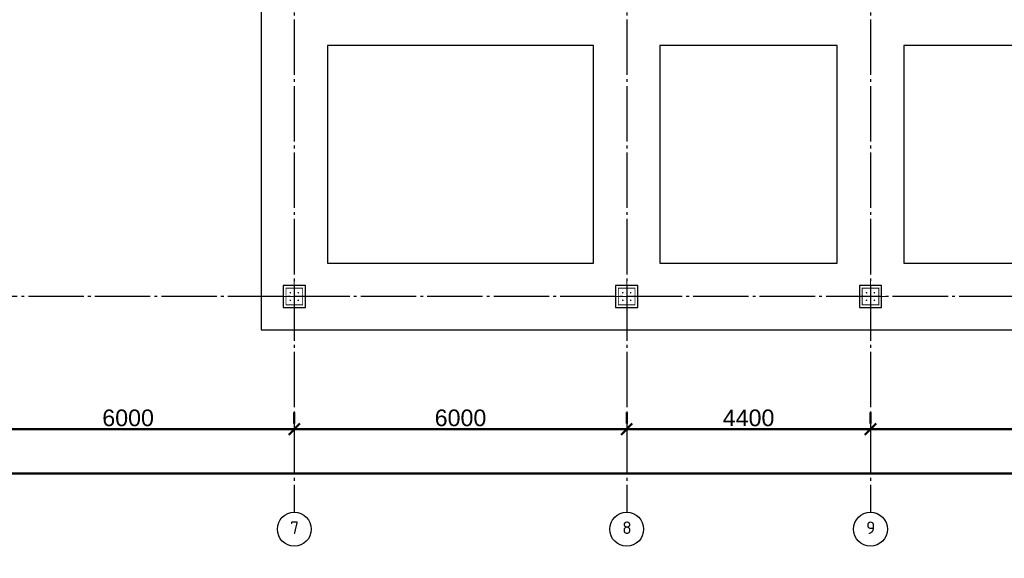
# Model space of a CAD drawing. Header units: millimetres. Extents: x -33345 to 4712671, y -3392 to 121473.
# Tile 89 of 256: x 557985 to 575758, y 60536 to 70259. Entities that reach past the tile are written whole.
import ezdxf

# ---------------------------------------------------------------- set-up
doc = ezdxf.new("R2010")
doc.units = ezdxf.units.MM
doc.linetypes.add('CENTER2', pattern=[28.575, 19.05, -3.175, 3.175, -3.175])
doc.linetypes.add('ГОСТ 2.303 5', pattern=[24, 20, -1.5, 1, -1.5])
doc.layers.add('00-Axes', color=1, linetype='CENTER2')
doc.layers.add('КЖ Текст', color=250, linetype='Continuous', lineweight=15)
doc.styles.add('ISO', font='isocpeui.ttf')
doc.styles.add('ISOCPEUR_1.00', font='isocpeui.ttf')
doc.styles.get("Standard").update_dxf_attribs({"font": 'arial.ttf'})
doc.styles.add('X-U-RW-01$0$StyleROMANS', font='GOTHIC.TTF')
doc.dimstyles.new('ISO-25$0', dxfattribs={"dimtxt": 300, "dimasz": 200, "dimexe": 100, "dimexo": 300, "dimgap": 50, "dimtad": 1, "dimdec": 0, "dimtxsty": 'Standard', "dimblk": 'OBLIQUE', "dimcen": 250, "dimadec": 0, "dimazin": 0, "dimtfac": 1, "dimtdec": 0, "dimtmove": 0, "dimatfit": 3, "dimldrblk": 'OBLIQUE', "dimfxl": 1.25, "dimarcsym": 0})

# ---------------------------------------------------------------- blocks, each defined once
blk = doc.blocks.new('_Oblique')
at = {"color": 0, "linetype": 'ByBlock', "lineweight": -2}
blk.add_line((-0.5, -0.5), (0.5, 0.5), dxfattribs=at)
blk = doc.blocks.new('*D271')
at = {"color": 0, "lineweight": -2, "transparency": 16777216}
for p, q in [((13727, -4026), (13727, -4226)), ((19727, -4026), (19727, -4226)), ((13727, -4326), (19727, -4326))]:
    blk.add_line(p, q, dxfattribs=at)
at = {"layer": 'Defpoints', "color": 0, "lineweight": 30, "transparency": 16777216}
for p in [(13727, -4326), (19727, -4326), (19727, -4326)]:
    blk.add_point(p, dxfattribs=at)
at = {"color": 0, "lineweight": -2, "transparency": 16777216, "xscale": 200, "yscale": 200, "zscale": 200, "rotation": 180}
blk.add_blockref('_Oblique', (13727, -4326), dxfattribs=at)
at = {"color": 0, "lineweight": -2, "transparency": 16777216, "xscale": 200, "yscale": 200, "zscale": 200}
blk.add_blockref('_Oblique', (19727, -4326), dxfattribs=at)
at = {"color": 0, "lineweight": 0, "transparency": 16777216, "insert": (16727, -4123), "char_height": 300, "attachment_point": 5}
blk.add_mtext('6000', dxfattribs=at)
blk = doc.blocks.new('*D272')
at = {"color": 0, "lineweight": -2, "transparency": 16777216}
for p, q in [((19727, -4026), (19727, -4226)), ((25727, -4026), (25727, -4226)), ((19727, -4326), (25727, -4326))]:
    blk.add_line(p, q, dxfattribs=at)
at = {"layer": 'Defpoints', "color": 0, "lineweight": 30, "transparency": 16777216}
for p in [(19727, -4326), (25727, -4326), (25727, -4326)]:
    blk.add_point(p, dxfattribs=at)
at = {"color": 0, "lineweight": -2, "transparency": 16777216, "xscale": 200, "yscale": 200, "zscale": 200, "rotation": 180}
blk.add_blockref('_Oblique', (19727, -4326), dxfattribs=at)
at = {"color": 0, "lineweight": -2, "transparency": 16777216, "xscale": 200, "yscale": 200, "zscale": 200}
blk.add_blockref('_Oblique', (25727, -4326), dxfattribs=at)
at = {"color": 0, "lineweight": 0, "transparency": 16777216, "insert": (22727, -4123), "char_height": 300, "attachment_point": 5}
blk.add_mtext('6000', dxfattribs=at)
blk = doc.blocks.new('*D273')
at = {"color": 0, "lineweight": -2, "transparency": 16777216}
for p, q in [((25727, -4026), (25727, -4226)), ((30127, -4026), (30127, -4226)), ((25727, -4326), (30127, -4326))]:
    blk.add_line(p, q, dxfattribs=at)
at = {"layer": 'Defpoints', "color": 0, "lineweight": 30, "transparency": 16777216}
for p in [(25727, -4326), (30127, -4326), (30127, -4326)]:
    blk.add_point(p, dxfattribs=at)
at = {"color": 0, "lineweight": -2, "transparency": 16777216, "xscale": 200, "yscale": 200, "zscale": 200, "rotation": 180}
blk.add_blockref('_Oblique', (25727, -4326), dxfattribs=at)
at = {"color": 0, "lineweight": -2, "transparency": 16777216, "xscale": 200, "yscale": 200, "zscale": 200}
blk.add_blockref('_Oblique', (30127, -4326), dxfattribs=at)
at = {"color": 0, "lineweight": 0, "transparency": 16777216, "insert": (27927, -4123), "char_height": 300, "attachment_point": 5}
blk.add_mtext('4400', dxfattribs=at)
blk = doc.blocks.new('*D274')
at = {"color": 0, "lineweight": -2, "transparency": 16777216}
for p, q in [((30127, -4026), (30127, -4226)), ((36127, -4026), (36127, -4226)), ((30127, -4326), (36127, -4326))]:
    blk.add_line(p, q, dxfattribs=at)
at = {"layer": 'Defpoints', "color": 0, "lineweight": 30, "transparency": 16777216}
for p in [(30127, -4326), (36127, -4326), (36127, -4326)]:
    blk.add_point(p, dxfattribs=at)
at = {"color": 0, "lineweight": -2, "transparency": 16777216, "xscale": 200, "yscale": 200, "zscale": 200, "rotation": 180}
blk.add_blockref('_Oblique', (30127, -4326), dxfattribs=at)
at = {"color": 0, "lineweight": -2, "transparency": 16777216, "xscale": 200, "yscale": 200, "zscale": 200}
blk.add_blockref('_Oblique', (36127, -4326), dxfattribs=at)
at = {"color": 0, "lineweight": 0, "transparency": 16777216, "insert": (33127, -4123), "char_height": 300, "attachment_point": 5}
blk.add_mtext('6000', dxfattribs=at)
blk = doc.blocks.new('*D276')
at = {"color": 0, "lineweight": -2, "transparency": 16777216}
for p, q in [((-17273, -4826), (-17273, -5026)), ((42127, -4826), (42127, -5026)), ((42127, -5126), (-17273, -5126))]:
    blk.add_line(p, q, dxfattribs=at)
at = {"layer": 'Defpoints', "color": 0, "lineweight": 30, "transparency": 16777216}
for p in [(-17273, -5126), (-17273, -5126), (42127, -5126)]:
    blk.add_point(p, dxfattribs=at)
at = {"color": 0, "lineweight": -2, "transparency": 16777216, "xscale": 200, "yscale": 200, "zscale": 200, "rotation": 180}
blk.add_blockref('_Oblique', (-17273, -5126), dxfattribs=at)
at = {"color": 0, "lineweight": -2, "transparency": 16777216, "xscale": 200, "yscale": 200, "zscale": 200}
blk.add_blockref('_Oblique', (42127, -5126), dxfattribs=at)
at = {"color": 0, "lineweight": 0, "transparency": 16777216, "insert": (12427, -4923), "char_height": 300, "attachment_point": 5}
blk.add_mtext('59400', dxfattribs=at)
blk = doc.blocks.new('column')
at = {"lineweight": 0}
for points in [[(-68, 56, -1), (-68, 86, -1)], [(68, 56, 1), (68, 86, 1)], [(-68, -56, 1), (-68, -86, 1)], [(68, -56, -1), (68, -86, -1)]]:
    blk.add_hatch(color=0, dxfattribs=at).paths.add_polyline_path(points)
at = {"color": 0, "lineweight": 0}
for p, q in [((0, 300), (0, -300)), ((300, 0), (-300, 0))]:
    blk.add_line(p, q, dxfattribs=at)
at = {"lineweight": 30}
blk.add_lwpolyline([(-200, 200), (200, 200), (200, -200), (-200, -200)], close=True, dxfattribs=at)
at = {"color": 0, "lineweight": 0, "const_width": 15}
blk.add_lwpolyline([(150, -150), (150, 150), (-150, 150), (-150, -150)], close=True, dxfattribs=at)
blk = doc.blocks.new('gfffggfsre')
at = {"layer": '00-Axes', "color": 251, "linetype": 'ГОСТ 2.303 5', "ltscale": 50, "true_color": 0x636466}
for points in [[(19727, 16269.4), (19727, -5825.8)], [(25727, 16269.4), (25727, -5825.8)], [(30127, 16269.4), (30127, -5825.8)], [(42327, -1930.6), (-21034.5, -1930.6)]]:
    blk.add_lwpolyline(points, dxfattribs=at)
at = {"layer": '00-Axes', "color": 219, "linetype": 'ByBlock', "ltscale": 100, "true_color": 0x642165}
for centre in [(19727, -6131.8), (25727, -6131.8), (30127, -6131.8)]:
    blk.add_circle(centre, 306, dxfattribs=at)
at = {"layer": '00-Axes', "color": 219, "linetype": 'ByBlock', "ltscale": 100, "true_color": 0x642165, "char_height": 226.059, "attachment_point": 1, "style": 'ISOCPEUR_1.00'}
for s, insert in [('\\pxqc;{\\fISOCPEUR|b0|i0|c204|p34;7}', (19345.8, -5991.9)), ('\\pxqc;{\\fISOCPEUR|b0|i0|c204|p34;8}', (25345.8, -5991.9)), ('\\pxqc;{\\fISOCPEUR|b0|i0|c204|p34;9}', (29745.8, -5991.9))]:
    blk.add_mtext_dynamic_manual_height_columns(s, width=772.479, gutter_width=706.4, heights=[0], dxfattribs=dict(at, insert=insert))
at = {"color": 18, "lineweight": 0, "true_color": 0x000000}
for base, p1, p2, picture, middle in [((19727, -4325.8), (13727, -4325.8), (19727, -4325.8), '*D271', (16727, -4122.6)), ((25727, -4325.8), (19727, -4325.8), (25727, -4325.8), '*D272', (22727, -4122.6)), ((30127, -4325.8), (25727, -4325.8), (30127, -4325.8), '*D273', (27927, -4122.6)), ((36127, -4325.8), (30127, -4325.8), (36127, -4325.8), '*D274', (33127, -4122.6)), ((-17273, -5125.8), (42127, -5125.8), (-17273, -5125.8), '*D276', (12427, -4922.6))]:
    dim = blk.add_linear_dim(base=base, p1=p1, p2=p2, dimstyle='ISO-25$0', dxfattribs=at)
    dim.commit()
    dim.dimension.update_dxf_attribs({"geometry": picture, "text_midpoint": middle})

msp = doc.modelspace()

# ---------------------------------------------------------------- linework, layer by layer
at = {"color": 5, "lineweight": 30, "ltscale": 10}
for points in [[(585942.185, 70991.959), (562342.185, 70991.959), (562342.185, 68061.959), (562342.185, 68061.959), (562342.185, 64661.959), (585942.185, 64661.959)], [(568342.185, 69791.959), (563542.185, 69791.959), (563542.185, 65861.959), (568342.185, 65861.959)], [(572742.185, 69791.959), (569542.185, 69791.959), (569542.185, 65861.959), (572742.185, 65861.959)], [(578742.185, 69791.959), (573942.185, 69791.959), (573942.185, 65861.959), (578742.185, 65861.959)]]:
    msp.add_lwpolyline(points, close=True, dxfattribs=at)

# ---------------------------------------------------------------- block references
at = {"color": 244, "lineweight": 50, "true_color": 0x991b1e}
msp.add_blockref('gfffggfsre', (543215.221, 67192.552), dxfattribs=at)
at = {"xscale": -1, "rotation": 270}
for p in [(562942.185, 65261.959), (568942.185, 65261.959), (573342.185, 65261.959)]:
    msp.add_blockref('column', p, dxfattribs=at)

# ---------------------------------------------------------------- texts
at = {"insert": (351439.431, 62275.551), "char_height": 500, "width": 9875.6458, "attachment_point": 1, "style": 'ISO'}
msp.add_mtext('\\pi4343.31532;{\\LА-А\\P\\pi0;Армирование приямка. M 1:20}', dxfattribs=at)
at = {"layer": 'КЖ Текст', "color": 0, "insert": (514416.149, 69272.497), "char_height": 350, "width": 7453.30724, "attachment_point": 5, "style": 'X-U-RW-01$0$StyleROMANS'}
msp.add_mtext('\\pi-687.015,l700,t700;1.^IДанный лист читать совместно с л. \\P2.^IВязку поперечных стержней (хомутов) во всех пересечениях с рабочей арматурой проводить отожжённой стальной проволокой диаметром 0.8-1.2мм. \\P3.^IКонцы поперечных стержней (хомутов) заводить в тело бетона на длину не менее 50мм.\\P4.^IКонцы продольных стержней заанкеровать в торцевые колонны на длину 40d (d-длина арматурного стержня).\\P5.^IМарка стали для арматуры АIII и АI должно быть 25Г2С или 35ГС по ГОСТ 14098-91\\P{\\A1;\\C256;6.^IПосле распалубливания боковые и верхние поверхности фундамента, соприкасающиеся с грунтом, обклеить полиизолом выступающими снизу фундамента. }', dxfattribs=at)

doc.saveas('drawing.dxf')
